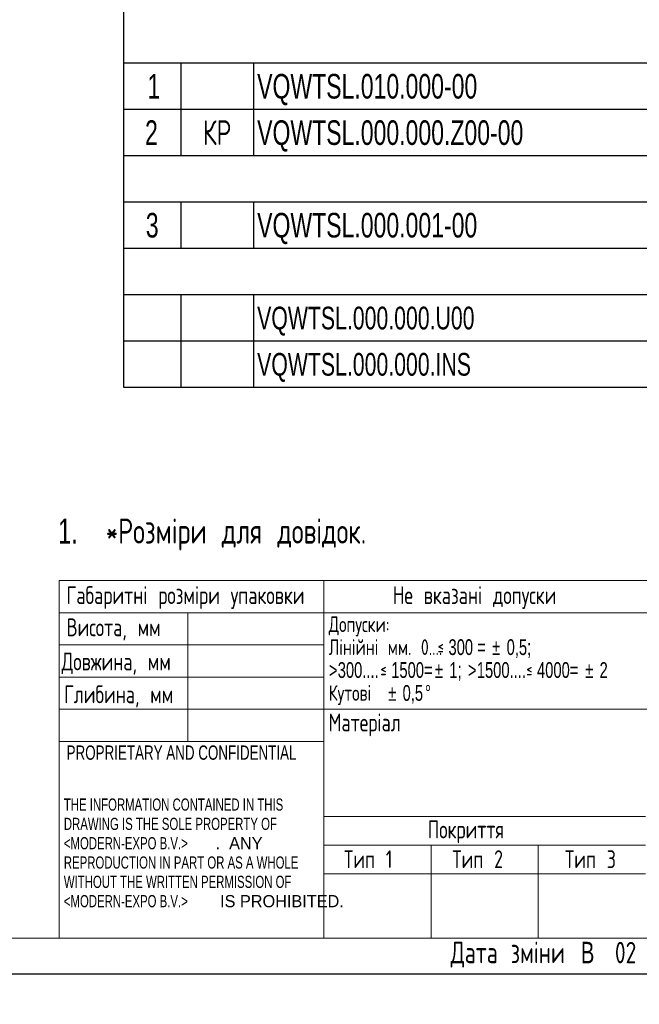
# Model space of a CAD drawing. Header units: millimetres. Extents: x 0 to 553, y -4 to 396.
# Tile 24 of 32: x 214 to 301, y -4 to 133. Entities that reach past the tile are written whole.
import ezdxf

# ---------------------------------------------------------------- set-up
doc = ezdxf.new("R2010")
doc.units = ezdxf.units.MM
for name, color, linetype in [('TEMP', 7, 'Continuous'), ('ЗМІННІ', 156, 'Continuous'), ('ТЕКСТ', 5, 'Continuous')]:
    doc.layers.add(name, color=color, linetype=linetype)
doc.layers.add('ЛІНІЇ', color=96, linetype='Continuous', lineweight=15)
doc.styles.add('SLDTEXTSTYLE0', font='TXT', dxfattribs={"width": 0.7, "bigfont": 'bigfont'})
doc.styles.add('SLDTEXTSTYLE1', font='TXT', dxfattribs={"width": 0.605, "bigfont": 'bigfont'})
doc.styles.add('SLDTEXTSTYLE2', font='TXT', dxfattribs={"width": 0.7})

# ---------------------------------------------------------------- blocks, each defined once
blk = doc.blocks.new('SW_NOTE_0')
at = {"layer": 'ТЕКСТ', "color": 0, "attachment_point": 1}
for s, insert, char_height, style in [('\\M+18444\\M+18480\\M+18481\\M+18485\\M+18483\\M+1847B\\M+18479:', (0, 2.84), 2.2, 'SLDTEXTSTYLE0'), ('\\M+1844Cі\\M+1847Eі\\M+1847A\\M+1847Eі \\M+1847D\\M+1847D. 0....', (0, -0.36), 2.2, 'SLDTEXTSTYLE0'), ('≤', (15.23, -0.51), 2, 'SLDTEXTSTYLE1'), ('300 =', (16.74, -0.36), 2.2, 'SLDTEXTSTYLE2'), ('%%p', (22.85, -0.36), 2.2, 'SLDTEXTSTYLE2'), ('0,5;', (24.87, -0.36), 2.2, 'SLDTEXTSTYLE2'), ('>', (0, -3.57), 2.2, 'SLDTEXTSTYLE2'), ('300....', (1.25, -3.56), 2.2, 'SLDTEXTSTYLE2'), ('≤', (7.22, -3.7), 2, 'SLDTEXTSTYLE1'), ('1500=', (8.73, -3.56), 2.2, 'SLDTEXTSTYLE2'), ('%%p', (14.84, -3.56), 2.2, 'SLDTEXTSTYLE2'), ('1;', (16.86, -3.56), 2.2, 'SLDTEXTSTYLE2'), ('>', (19.45, -3.56), 2.2, 'SLDTEXTSTYLE2'), ('1500....', (20.7, -3.56), 2.2, 'SLDTEXTSTYLE2'), ('≤', (27.61, -3.71), 2, 'SLDTEXTSTYLE1'), ('4000=', (29.12, -3.56), 2.2, 'SLDTEXTSTYLE2'), ('%%p', (35.86, -3.56), 2.2, 'SLDTEXTSTYLE2'), ('2', (37.87, -3.56), 2.2, 'SLDTEXTSTYLE2'), ('\\M+1844B\\M+18485\\M+18484\\M+18480\\M+18472і', (0, -6.76), 2.2, 'SLDTEXTSTYLE0'), ('%%p', (8.31, -6.76), 2.2, 'SLDTEXTSTYLE2'), ('0,5', (10.32, -6.76), 2.2, 'SLDTEXTSTYLE2'), ('%%d', (13.46, -6.76), 2.2, 'SLDTEXTSTYLE2')]:
    blk.add_mtext(s, dxfattribs=dict(at, insert=insert, char_height=char_height, style=style))
blk = doc.blocks.new('Не вказані допуски')
at = {"layer": 'ТЕКСТ', "color": 5}
blk.add_blockref('SW_NOTE_0', (0.02, 9.55), dxfattribs=at)
blk = doc.blocks.new('SW_NOTE_1')
at = {"layer": 'ТЕКСТ', "color": 0, "char_height": 3.5, "attachment_point": 1}
for s, insert, style in [('1.', (-6.64, 4.5), 'SLDTEXTSTYLE2'), ('*\\M+18451\\M+18480\\M+18478\\M+1847Dі\\M+18482\\M+18479 \\M+18474\\M+1847C\\M+18491 \\M+18474\\M+18480\\M+18472і\\M+18474\\M+18480\\M+1847B.', (0, 4.5), 'SLDTEXTSTYLE0')]:
    blk.add_mtext(s, dxfattribs=dict(at, insert=insert, style=style))
blk = doc.blocks.new('SW_NOTE_2')
at = {"layer": 'ТЕКСТ', "color": 0, "char_height": 1.7, "attachment_point": 1, "style": 'SLDTEXTSTYLE2'}
for s, insert in [('THE INFORMATION CONTAINED IN THIS', (0, 2.19)), ('DRAWING IS THE SOLE PROPERTY OF', (0, -0.51)), ('<MODERN-EXPO B.V.>', (0, -3.21)), ('REPRODUCTION IN PART OR AS A WHOLE', (0, -5.91)), ('WITHOUT THE WRITTEN PERMISSION OF', (0, -8.61)), ('<MODERN-EXPO B.V.>', (0, -11.31))]:
    blk.add_mtext(s, dxfattribs=dict(at, insert=insert))
at = {"layer": 'ТЕКСТ', "color": 0, "char_height": 1.7, "attachment_point": 1}
for s, insert in [('.  ANY', (21.22, -3.21)), ('IS PROHIBITED.', (21.85, -11.31))]:
    blk.add_mtext(s, dxfattribs=dict(at, insert=insert))
blk = doc.blocks.new('SW_TABLEANNOTATION_0')
at = {"layer": 'TEMP', "color": 0}
for p, q in [((0, 0), (0, -65.52)), ((0, -20.22), (185.99, -20.22)), ((8, -20.22), (8, -33.16)), ((18.17, -20.22), (18.17, -33.16)), ((0, -26.69), (185.99, -26.69)), ((0, -33.16), (185.99, -33.16)), ((0, -39.63), (185.99, -39.63)), ((8, -39.63), (8, -46.11)), ((18.17, -39.63), (18.17, -46.11)), ((0, -46.11), (185.99, -46.11)), ((0, -52.58), (185.99, -52.58)), ((8, -52.58), (8, -65.52)), ((18.17, -52.58), (18.17, -65.52)), ((0, -59.05), (185.99, -59.05)), ((0, -65.52), (185.99, -65.52))]:
    blk.add_line(p, q, dxfattribs=at)
at = {"layer": 'TEMP', "color": 0, "attachment_point": 1}
for s, insert, char_height, style in [('1', (3.33, -21.76), 3.44, 'SLDTEXTSTYLE2'), ('VQWTSL.010.000-00', (18.67, -21.76), 3.4396, 'SLDTEXTSTYLE2'), ('2', (2.99, -28.24), 3.44, 'SLDTEXTSTYLE2'), ('\\M+1844B\\M+18451', (11.07, -28.24), 3.4396, 'SLDTEXTSTYLE0'), ('VQWTSL.000.000.Z00-00', (18.67, -28.24), 3.4396, 'SLDTEXTSTYLE2'), ('3', (3.1, -41.18), 3.44, 'SLDTEXTSTYLE2'), ('VQWTSL.000.001-00', (18.67, -41.18), 3.4396, 'SLDTEXTSTYLE2'), ('VQWTSL.000.000.U00', (18.67, -54.29), 3.175, 'SLDTEXTSTYLE2'), ('VQWTSL.000.000.INS', (18.67, -60.76), 3.175, 'SLDTEXTSTYLE2')]:
    blk.add_mtext(s, dxfattribs=dict(at, insert=insert, char_height=char_height, style=style))

msp = doc.modelspace()

# ---------------------------------------------------------------- linework, layer by layer
at = {"layer": 'ЛІНІЇ'}
for p, q in [((220.0001, 54.9998), (415.0001, 54.9998)), ((220.0001, 4.9998), (220.0001, 54.9998)), ((257.0001, 4.9998), (257.0001, 54.9998)), ((220.0001, 50.4998), (257.0001, 50.4998)), ((238.0001, 50.4998), (238.0001, 32.4998)), ((257.0001, 50.4998), (345.0001, 50.4998)), ((220.0001, 45.9998), (257.0001, 45.9998)), ((220.0001, 41.4998), (257.0001, 41.4998)), ((220.0001, 36.9998), (257.0001, 36.9998)), ((345.0001, 36.9998), (257.0001, 36.9998)), ((220.0001, 32.4998), (257.0001, 32.4998)), ((302.0001, 21.9998), (257.0001, 21.9998)), ((302.0001, 17.9998), (257.0001, 17.9998)), ((272.0001, 17.9998), (272.0001, 4.9998)), ((287.0001, 17.9998), (287.0001, 4.9998)), ((257.0001, 13.9998), (302.0001, 13.9998)), ((8.0001, 4.9998), (415.0001, 4.9998)), ((415.0001, 4.9998), (220.0001, 4.9998))]:
    msp.add_line(p, q, dxfattribs=at)
at = {"layer": 'ТЕКСТ'}
msp.add_line((0.0001, -0.0002), (420.0001, -0.0002), dxfattribs=at)

# ---------------------------------------------------------------- block references
at = {"layer": 'TEMP'}
msp.add_blockref('SW_TABLEANNOTATION_0', (229.0112, 147.5624), dxfattribs=at)
at = {"layer": 'ТЕКСТ'}
for name, p in [('SW_NOTE_1', (226.5023, 59.1477)), ('Не вказані допуски', (257.6791, 37.5908)), ('SW_NOTE_2', (220.6463, 22.3348))]:
    msp.add_blockref(name, p, dxfattribs=at)

# ---------------------------------------------------------------- texts
at = {"layer": 'ЗМІННІ', "char_height": 3, "attachment_point": 1}
for s, insert, style in [('B', (292.9621, 4.4886), 'SLDTEXTSTYLE2'), ('02 Sep 2015\\M+18482.', (297.7126, 4.4886), 'SLDTEXTSTYLE0')]:
    msp.add_mtext(s, dxfattribs=dict(at, insert=insert, style=style))
at = {"layer": 'ТЕКСТ', "attachment_point": 1}
for s, insert, char_height, style in [('\\M+18443\\M+18470\\M+18471\\M+18470\\M+18482\\M+18479\\M+18484\\M+1847Eі \\M+18482\\M+18480\\M+18478\\M+1847Dі\\M+18482\\M+18479 \\M+18485\\M+18481\\M+18470\\M+1847B\\M+18480\\M+18472\\M+1847B\\M+18479', (221.0337, 54.1982), 2.5, 'SLDTEXTSTYLE0'), ('\\M+1844E\\M+18475 \\M+18472\\M+1847B\\M+18470\\M+18478\\M+18470\\M+1847Eі \\M+18474\\M+18480\\M+18481\\M+18485\\M+18483\\M+1847B\\M+18479', (266.6605, 54.1982), 2.5, 'SLDTEXTSTYLE0'), ('\\M+18442\\M+18479\\M+18483\\M+18480\\M+18484\\M+18470, \\M+1847D\\M+1847D', (221.0337, 49.7057), 2.5, 'SLDTEXTSTYLE0'), ('\\M+18444\\M+18480\\M+18472\\M+18477\\M+18479\\M+1847E\\M+18470, \\M+1847D\\M+1847D', (220.3219, 44.9256), 2.5, 'SLDTEXTSTYLE0'), ('\\M+18443\\M+1847C\\M+18479\\M+18471\\M+18479\\M+1847E\\M+18470, \\M+1847D\\M+1847D', (220.6795, 40.3385), 2.5, 'SLDTEXTSTYLE0'), ('\\M+1844D\\M+18470\\M+18484\\M+18475\\M+18482і\\M+18470\\M+1847C', (257.6748, 36.4038), 2.5, 'SLDTEXTSTYLE0'), ('PROPRIETARY AND CONFIDENTIAL', (221.0337, 31.9369), 2, 'SLDTEXTSTYLE2'), ('\\M+18450\\M+18480\\M+1847B\\M+18482\\M+18479\\M+18484\\M+18484\\M+18491', (271.5258, 21.4484), 2.5, 'SLDTEXTSTYLE0'), ('\\M+18453\\M+18479\\M+18481 1', (259.8289, 17.2874), 2.5, 'SLDTEXTSTYLE0'), ('\\M+18453\\M+18479\\M+18481 2', (274.9695, 17.2874), 2.5, 'SLDTEXTSTYLE0'), ('\\M+18453\\M+18479\\M+18481 3', (290.7228, 17.2874), 2.5, 'SLDTEXTSTYLE0'), ('\\M+18444\\M+18470\\M+18484\\M+18470 \\M+18478\\M+1847Dі\\M+1847E\\M+18479', (274.7406, 4.5007), 3, 'SLDTEXTSTYLE0')]:
    msp.add_mtext(s, dxfattribs=dict(at, insert=insert, char_height=char_height, style=style))

doc.saveas('drawing.dxf')
